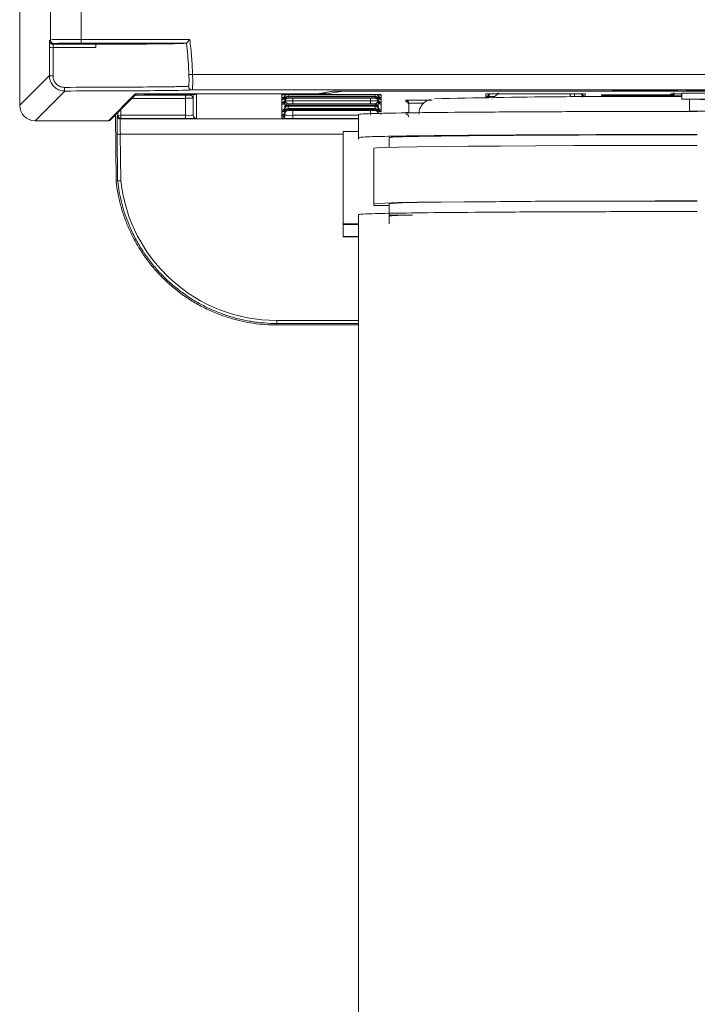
# Model space of a CAD drawing. Header units: millimetres. Extents: x 0 to 2100, y 0 to 1485.
# Tile 23 of 66: x 506 to 550, y 860 to 924. Entities that reach past the tile are written whole.
import ezdxf

# ---------------------------------------------------------------- set-up
doc = ezdxf.new("R2010")
doc.units = ezdxf.units.MM
doc.header["$LTSCALE"] = 5

msp = doc.modelspace()

# ---------------------------------------------------------------- linework, layer by layer
at = {"color": 7, "linetype": 'Continuous', "lineweight": 15}
for p, q in [((506.269, 949.824), (506.269, 918.122)), ((508.26, 922.38), (508.26, 924.982)), ((510.26, 924.967), (510.26, 922.395)), ((508.202, 922.322), (508.26, 922.38)), ((510.26, 922.395), (517.316, 922.395)), ((510.26, 922.155), (510.26, 922.395)), ((508.5, 922.14), (508.442, 922.082)), ((517.102, 922.155), (510.26, 922.155)), ((511.251, 922.131), (511.207, 922.086)), ((511.251, 922.131), (516.583, 922.131)), ((517.103, 922.155), (517.102, 922.155)), ((506.269, 918.122), (508.197, 920.051)), ((517.256, 920.114), (517.496, 920.122)), ((517.496, 920.122), (642.434, 920.122)), ((641.711, 919.122), (517.463, 919.122)), ((544.768, 919.11), (544.764, 919.038)), ((544.768, 919.11), (548.519, 919.11)), ((548.977, 919.107), (548.977, 919.107)), ((548.998, 919.105), (549.002, 919.038)), ((549.536, 919.038), (549.54, 919.105)), ((550.019, 919.11), (553.519, 919.11)), ((509.197, 919.051), (507.269, 917.123)), ((512.025, 917.123), (513.761, 918.859)), ((512.194, 917.193), (513.863, 918.862)), ((513.781, 918.86), (513.781, 918.86)), ((514.241, 918.864), (525.585, 918.864)), ((514.426, 918.858), (514.403, 918.835)), ((514.403, 918.835), (517.043, 918.835)), ((526.216, 918.858), (514.426, 918.858)), ((517.034, 918.576), (517.034, 918.776)), ((517.043, 917.473), (517.034, 918.576)), ((517.534, 918.581), (517.543, 917.477)), ((517.743, 918.829), (517.743, 917.279)), ((523.295, 918.779), (523.295, 918.829)), ((523.295, 918.779), (523.295, 918.779)), ((523.295, 918.621), (523.295, 918.779)), ((523.295, 918.62), (523.295, 918.621)), ((523.295, 918.536), (523.295, 918.62)), ((523.295, 918.535), (523.295, 918.536)), ((523.295, 918.488), (523.295, 918.535)), ((523.295, 918.487), (523.295, 918.488)), ((523.295, 918.32), (523.295, 918.487)), ((523.495, 918.817), (523.495, 918.733)), ((523.495, 918.686), (523.495, 918.684)), ((523.495, 918.684), (523.495, 918.517)), ((523.495, 918.47), (523.495, 918.468)), ((523.495, 918.468), (523.495, 918.384)), ((523.695, 918.665), (523.695, 918.581)), ((523.995, 918.835), (529.043, 918.835)), ((523.998, 918.715), (529.04, 918.715)), ((529.04, 918.665), (523.998, 918.665)), ((523.998, 918.581), (529.04, 918.581)), ((525.585, 918.864), (526.609, 919.034)), ((525.624, 918.867), (526.636, 919.035)), ((527.264, 919.032), (526.216, 918.858)), ((526.609, 919.034), (526.632, 919.035)), ((527.088, 919.038), (544.764, 919.038)), ((529.343, 918.581), (529.343, 918.665)), ((529.543, 918.733), (529.543, 918.817)), ((529.543, 918.684), (529.543, 918.686)), ((529.543, 918.517), (529.543, 918.684)), ((529.543, 918.468), (529.543, 918.47)), ((529.543, 918.384), (529.543, 918.468)), ((529.714, 918.831), (529.722, 918.83)), ((529.743, 918.829), (529.743, 918.779)), ((529.743, 918.779), (529.743, 918.779)), ((529.743, 918.779), (529.743, 918.621)), ((529.743, 918.621), (529.743, 918.62)), ((529.743, 918.62), (529.743, 918.536)), ((529.743, 918.536), (529.743, 918.535)), ((529.743, 918.535), (529.743, 918.488)), ((529.743, 918.488), (529.743, 918.487)), ((529.743, 918.487), (529.743, 918.32)), ((531.341, 918.358), (531.342, 918.45)), ((536.545, 918.693), (536.545, 918.864)), ((536.545, 918.692), (536.545, 918.693)), ((536.745, 918.817), (536.745, 918.733)), ((537.245, 918.87), (542.293, 918.87)), ((542.793, 918.817), (542.793, 918.819)), ((542.793, 918.733), (542.793, 918.817)), ((542.964, 918.866), (542.972, 918.865)), ((542.993, 918.864), (542.993, 918.693)), ((542.993, 918.693), (542.993, 918.692)), ((544.045, 918.793), (544.07, 918.795)), ((544.045, 918.767), (544.045, 918.793)), ((544.745, 918.799), (548.545, 918.799)), ((548.545, 918.76), (544.745, 918.76)), ((548.545, 918.799), (548.545, 918.864)), ((548.545, 918.693), (548.545, 918.76)), ((548.545, 918.692), (548.545, 918.693)), ((548.745, 918.817), (548.745, 918.736)), ((549.002, 919.038), (549.536, 919.038)), ((549.245, 918.87), (549.269, 918.87)), ((550.769, 918.921), (549.269, 918.921)), ((549.269, 918.521), (549.269, 918.921)), ((549.269, 918.521), (551.769, 918.486)), ((550.769, 918.521), (549.269, 918.521)), ((523.295, 918.319), (523.295, 918.32)), ((523.295, 918.272), (523.295, 918.319)), ((523.295, 918.271), (523.295, 918.272)), ((523.295, 918.187), (523.295, 918.271)), ((523.295, 918.186), (523.295, 918.187)), ((523.295, 917.818), (523.295, 918.186)), ((523.295, 917.818), (523.295, 917.818)), ((523.295, 917.733), (523.295, 917.818)), ((523.495, 918.016), (523.495, 918.015)), ((523.495, 918.015), (523.495, 917.93)), ((523.495, 917.883), (523.495, 917.882)), ((523.495, 917.882), (523.495, 917.714)), ((523.695, 918.212), (523.695, 918.127)), ((523.695, 918.079), (523.695, 917.911)), ((523.695, 917.863), (523.695, 917.778)), ((523.998, 918.211), (523.998, 918.411)), ((523.998, 918.411), (529.04, 918.411)), ((529.04, 918.211), (523.998, 918.211)), ((523.998, 918.128), (529.04, 918.128)), ((529.04, 918.078), (523.998, 918.078)), ((523.998, 917.912), (529.04, 917.912)), ((529.04, 917.862), (523.998, 917.862)), ((529.04, 918.211), (529.04, 918.411)), ((529.343, 918.127), (529.343, 918.212)), ((529.343, 917.911), (529.343, 918.079)), ((529.343, 917.778), (529.343, 917.863)), ((529.543, 918.015), (529.543, 918.016)), ((529.543, 917.93), (529.543, 918.015)), ((529.543, 917.882), (529.543, 917.883)), ((529.543, 917.714), (529.543, 917.882)), ((529.743, 918.32), (529.743, 918.319)), ((529.743, 918.319), (529.743, 918.272)), ((529.743, 918.272), (529.743, 918.271)), ((529.743, 918.271), (529.743, 918.187)), ((529.743, 918.187), (529.743, 918.186)), ((529.743, 918.186), (529.743, 917.818)), ((529.743, 917.818), (529.743, 917.733)), ((529.743, 917.818), (529.743, 917.818)), ((531.542, 918.251), (531.541, 918.16)), ((531.541, 918.16), (531.545, 917.632)), ((512.49, 917.489), (512.528, 913.224)), ((512.605, 917.435), (512.641, 917.471)), ((512.641, 917.471), (512.841, 917.473)), ((512.841, 917.273), (512.805, 917.237)), ((512.841, 917.473), (517.043, 917.473)), ((512.841, 917.473), (512.841, 917.273)), ((517.043, 917.273), (512.841, 917.273)), ((517.043, 917.473), (517.043, 917.273)), ((523.295, 917.732), (523.295, 917.733)), ((523.295, 917.685), (523.295, 917.732)), ((523.295, 917.684), (523.295, 917.685)), ((523.295, 917.517), (523.295, 917.684)), ((523.295, 917.517), (523.295, 917.517)), ((523.295, 917.469), (523.295, 917.517)), ((523.295, 917.468), (523.295, 917.469)), ((523.295, 917.384), (523.295, 917.468)), ((523.295, 917.383), (523.295, 917.384)), ((523.295, 917.279), (523.295, 917.383)), ((523.495, 917.667), (523.495, 917.666)), ((523.495, 917.666), (523.495, 917.581)), ((523.995, 917.273), (523.995, 917.473)), ((523.998, 917.779), (529.04, 917.779)), ((528.269, 917.534), (528.269, 917.334)), ((528.269, 917.334), (528.269, 916.034)), ((529.743, 917.733), (529.743, 917.732)), ((529.743, 917.732), (529.743, 917.685)), ((529.743, 917.685), (529.743, 917.684)), ((529.743, 917.517), (529.743, 917.517)), ((553.769, 917.744), (549.769, 917.744)), ((507.269, 917.123), (512.025, 917.123)), ((512.63, 913.221), (512.604, 916.256)), ((512.804, 916.254), (512.83, 913.23)), ((527.269, 910.421), (527.269, 916.421)), ((527.269, 916.421), (528.269, 916.421)), ((528.269, 915.921), (528.269, 916.034)), ((530.269, 915.39), (530.269, 916.034)), ((529.269, 911.734), (529.269, 915.334)), ((512.528, 913.224), (512.528, 913.224)), ((512.63, 913.221), (512.63, 913.221)), ((529.269, 911.621), (529.269, 911.734)), ((530.269, 911.621), (529.269, 911.621)), ((530.269, 911.034), (530.269, 911.734)), ((528.269, 911.034), (528.269, 792.539)), ((530.269, 910.421), (530.269, 911.034)), ((527.269, 910.421), (528.269, 910.421)), ((527.269, 910.386), (527.269, 910.421)), ((528.269, 910.386), (527.269, 910.386)), ((527.269, 909.618), (527.269, 910.386)), ((527.269, 909.618), (528.269, 909.618)), ((527.269, 909.583), (527.269, 909.618)), ((528.269, 909.583), (527.269, 909.583)), ((522.959, 904.16), (522.959, 903.963)), ((522.959, 903.963), (522.959, 903.864)), ((522.959, 903.864), (528.269, 903.864))]:
    msp.add_line(p, q, dxfattribs=at)
at = {"color": 8, "linetype": 'Continuous', "lineweight": 15}
for p, q in [((548.973, 919.107), (548.998, 919.105)), ((549.565, 919.107), (549.54, 919.105)), ((517.034, 918.576), (513.578, 918.576)), ((513.761, 918.859), (513.786, 918.861)), ((513.778, 918.776), (517.034, 918.776)), ((514.426, 918.864), (514.426, 918.858)), ((517.334, 918.779), (517.334, 918.834)), ((517.534, 918.833), (517.534, 918.581)), ((517.543, 917.477), (517.543, 918.833)), ((517.718, 918.831), (517.743, 918.829)), ((523.316, 918.83), (523.295, 918.829)), ((523.495, 918.733), (523.495, 918.686)), ((523.495, 918.517), (523.495, 918.47)), ((523.695, 918.864), (523.695, 918.714)), ((523.998, 918.665), (523.998, 918.715)), ((524, 918.581), (523.998, 918.411)), ((525.585, 918.864), (525.624, 918.867)), ((527.264, 919.038), (527.264, 919.032)), ((640.517, 919.032), (527.264, 919.032)), ((529.04, 918.411), (529.039, 918.581)), ((529.04, 918.665), (529.04, 918.715)), ((529.343, 918.714), (529.343, 918.835)), ((529.543, 918.686), (529.543, 918.733)), ((529.543, 918.47), (529.543, 918.517)), ((529.743, 918.829), (529.718, 918.831)), ((536.545, 918.864), (536.566, 918.865)), ((536.545, 918.626), (536.545, 918.692)), ((536.745, 918.89), (536.745, 918.819)), ((536.745, 918.691), (536.745, 918.744)), ((536.745, 918.733), (536.745, 918.691)), ((537.246, 918.87), (537.246, 918.795)), ((542.082, 918.687), (542.293, 918.687)), ((542.293, 918.687), (542.292, 918.87)), ((542.293, 918.668), (542.293, 918.687)), ((542.793, 918.819), (542.793, 918.89)), ((542.793, 918.744), (542.793, 918.691)), ((542.793, 918.729), (542.793, 918.733)), ((542.993, 918.864), (542.968, 918.866)), ((542.993, 918.692), (542.993, 918.671)), ((544.745, 918.76), (544.745, 918.799)), ((548.545, 918.864), (548.566, 918.865)), ((548.545, 918.76), (548.545, 918.799)), ((548.545, 918.683), (548.545, 918.692)), ((548.745, 918.89), (548.745, 918.819)), ((549.245, 918.731), (549.245, 918.87)), ((549.245, 918.731), (549.245, 918.683)), ((549.245, 918.731), (549.269, 918.731)), ((549.769, 918.514), (549.769, 917.744)), ((512.838, 917.836), (512.841, 917.473)), ((523.495, 918.384), (523.495, 918.016)), ((523.495, 917.93), (523.495, 917.883)), ((523.498, 918.415), (523.498, 918.418)), ((523.998, 918.078), (523.998, 918.128)), ((523.998, 917.862), (523.998, 917.912)), ((529.04, 918.078), (529.04, 918.128)), ((529.04, 917.862), (529.04, 917.912)), ((529.54, 918.418), (529.54, 918.415)), ((529.543, 918.016), (529.543, 918.384)), ((529.543, 917.883), (529.543, 917.93)), ((531.547, 917.632), (531.542, 918.251)), ((512.641, 917.471), (512.639, 917.638)), ((512.805, 917.237), (528.269, 917.237)), ((523.495, 917.714), (523.495, 917.667)), ((523.495, 917.477), (523.496, 917.599)), ((523.495, 917.581), (523.495, 917.477)), ((523.997, 917.779), (523.995, 917.473)), ((523.995, 917.473), (528.269, 917.473)), ((528.269, 917.273), (523.995, 917.273)), ((529.043, 917.473), (529.041, 917.779)), ((529.543, 917.667), (529.543, 917.714)), ((529.743, 917.517), (529.743, 917.507)), ((527.269, 916.254), (512.804, 916.254)), ((522.959, 904.16), (528.269, 904.16)), ((528.269, 903.963), (522.959, 903.963))]:
    msp.add_line(p, q, dxfattribs=at)
at = {"color": 8, "linetype": 'Continuous', "lineweight": 15, "flags": 128}
for points in [[(514.426, 918.858), (514.387, 918.861), (514.377, 918.864)], [(527.264, 919.032), (527.225, 919.036), (527.215, 919.038)], [(536.734, 918.628), (536.74, 918.652), (536.745, 918.691)], [(542.786, 918.869), (542.789, 918.856), (542.793, 918.817)], [(542.804, 918.67), (542.798, 918.695), (542.793, 918.734)], [(542.805, 918.67), (542.798, 918.694), (542.793, 918.733)], [(542.803, 918.67), (542.798, 918.69), (542.793, 918.729)], [(548.745, 918.736), (548.74, 918.697), (548.737, 918.683)]]:
    msp.add_lwpolyline(points, dxfattribs=at)
at = {"color": 7, "linetype": 'Continuous', "lineweight": 15, "flags": 128}
for points in [[(529.269, 915.334), (529.449, 915.358), (529.985, 915.382), (530.868, 915.404), (532.082, 915.426), (533.609, 915.446), (535.42, 915.464), (537.485, 915.48), (539.769, 915.493), (542.233, 915.504), (544.834, 915.511), (547.528, 915.516), (550.269, 915.518)], [(529.269, 911.734), (529.449, 911.758), (529.985, 911.782), (530.868, 911.805), (532.082, 911.826), (533.609, 911.846), (535.42, 911.864), (537.485, 911.88), (539.769, 911.893), (542.233, 911.904), (544.834, 911.911), (547.528, 911.916), (550.269, 911.918)], [(530.269, 911.734), (530.473, 911.759), (531.079, 911.784), (532.076, 911.807), (533.444, 911.829), (535.154, 911.849), (537.172, 911.866), (539.456, 911.881), (541.961, 911.893), (544.634, 911.902), (547.423, 911.907), (550.269, 911.909)], [(530.269, 910.987), (530.868, 911.002), (531.769, 911.018)]]:
    msp.add_lwpolyline(points, dxfattribs=at)
at = {"color": 7, "linetype": 'Continuous', "lineweight": 15}
for centre, radius, start, end in [((508.442, 922.322), 0.24, 180.00501, 225.10844), ((508.5, 922.38), 0.24, 180.00511, 269.99489), ((508.377, 922.469), 0.605, 252.75868, 275.34353), ((508.376, 921.802), 1.761, 264.17033, 271.85447), ((509.801, 919.232), 0.631, 174.76468, 196.67244), ((517.464, 919.362), 0.24, 180.38751, 269.7732), ((549.002, 919.278), 0.24, 224.89219, 270.00048), ((549.536, 919.278), 0.24, 269.99952, 315.10781), ((514.403, 919.035), 0.2, 239.02441, 269.99533), ((517.218, 898.778), 20.058, 88.50018, 90.49985), ((517.334, 918.579), 0.2, 0.5011, 90.00108), ((523.295, 918.821), 0.2, 269.99892, 359.4989), ((523.295, 918.82), 0.2, 269.99893, 359.16835), ((523.295, 918.735), 0.2, 269.99892, 359.4989), ((523.295, 918.736), 0.2, 269.99893, 359.16835), ((523.295, 918.688), 0.2, 269.99892, 359.4989), ((523.295, 918.687), 0.2, 269.99893, 359.16835), ((523.295, 918.519), 0.2, 269.99892, 359.4989), ((523.295, 918.52), 0.2, 269.99893, 359.16835), ((523.295, 918.472), 0.2, 269.99892, 359.4989), ((523.295, 918.471), 0.2, 269.99893, 359.16835), ((523.695, 918.73), 0.2, 138.07474, 179.16926), ((523.695, 918.514), 0.2, 89.99893, 179.16835), ((523.695, 918.465), 0.2, 89.99893, 179.16835), ((523.695, 918.381), 0.2, 89.99893, 179.16835), ((525.585, 919.104), 0.24, 270, 279.45407), ((529.343, 918.514), 0.2, 0.83165, 90.00107), ((529.343, 918.465), 0.2, 0.83165, 90.00107), ((529.343, 918.381), 0.2, 0.83165, 90.00107), ((529.343, 918.73), 0.2, 0.83064, 31.93546), ((529.743, 918.821), 0.2, 180.5011, 270.00108), ((529.743, 918.82), 0.2, 180.83165, 270.00107), ((529.743, 918.735), 0.2, 180.5011, 270.00108), ((529.743, 918.736), 0.2, 180.83165, 270.00107), ((529.743, 918.688), 0.2, 180.5011, 270.00108), ((529.743, 918.687), 0.2, 180.83165, 270.00107), ((529.743, 918.519), 0.2, 180.5011, 270.00108), ((529.743, 918.52), 0.2, 180.83165, 270.00107), ((529.743, 918.472), 0.2, 180.5011, 270.00108), ((529.743, 918.471), 0.2, 180.83165, 270.00107), ((531.342, 918.25), 0.2, 0.50111, 90.00103), ((545.485, 431.766), 486.932, 89.55759, 91.44613), ((536.545, 918.892), 0.2, 269.99892, 359.4989), ((536.545, 918.893), 0.2, 269.99893, 359.16835), ((536.945, 918.73), 0.2, 145.04303, 179.1693), ((542.593, 918.73), 0.2, 0.83075, 43.97712), ((542.993, 918.892), 0.2, 180.5011, 270.00108), ((542.993, 918.893), 0.2, 180.83165, 270.00107), ((548.545, 918.96), 0.2, 269.99893, 359.16835), ((548.545, 918.892), 0.2, 269.99892, 359.4989), ((548.545, 918.893), 0.2, 269.99893, 359.16835), ((548.545, 918.999), 0.2, 269.99995, 294.793), ((523.295, 918.387), 0.2, 269.99893, 359.16835), ((523.295, 918.386), 0.2, 269.99892, 359.4989), ((523.295, 918.018), 0.2, 269.99892, 359.4989), ((523.295, 918.018), 0.2, 269.99893, 359.16835), ((523.295, 917.932), 0.2, 269.99892, 359.4989), ((523.295, 917.933), 0.2, 269.99893, 359.16835), ((523.295, 917.885), 0.2, 269.99892, 359.4989), ((523.295, 917.884), 0.2, 269.99893, 359.16835), ((523.695, 918.012), 0.2, 89.99893, 179.16835), ((523.695, 917.927), 0.2, 89.99893, 179.16835), ((523.695, 917.879), 0.2, 89.99893, 179.16835), ((523.695, 917.711), 0.2, 89.99893, 179.16835), ((523.695, 917.663), 0.2, 89.99893, 179.16835), ((529.343, 918.012), 0.2, 0.83165, 90.00107), ((529.343, 917.927), 0.2, 0.83165, 90.00107), ((529.343, 917.879), 0.2, 0.83165, 90.00107), ((529.343, 917.711), 0.2, 0.83165, 90.00107), ((529.343, 917.663), 0.2, 0.83165, 90.00107), ((529.743, 918.387), 0.2, 180.83165, 270.00107), ((529.743, 918.386), 0.2, 180.5011, 270.00108), ((529.743, 918.018), 0.2, 180.5011, 270.00108), ((529.743, 918.018), 0.2, 180.83165, 270.00107), ((529.743, 917.932), 0.2, 180.5011, 270.00108), ((529.743, 917.933), 0.2, 180.83165, 270.00107), ((529.743, 917.885), 0.2, 180.5011, 270.00108), ((529.743, 917.884), 0.2, 180.83165, 270.00107), ((531.341, 918.158), 0.2, 0.50111, 90.00103), ((512.025, 917.363), 0.24, 270, 315), ((512.805, 917.437), 0.2, 180.50072, 269.99488), ((512.841, 917.473), 0.2, 180.50072, 269.99488), ((517.743, 917.479), 0.2, 180.5011, 270.00108), ((523.295, 917.717), 0.2, 269.99892, 359.4989), ((523.295, 917.717), 0.2, 269.99893, 359.16835), ((523.295, 917.669), 0.2, 269.99892, 359.4989), ((523.295, 917.668), 0.2, 269.99893, 359.16835), ((523.295, 917.583), 0.2, 269.99892, 359.4989), ((523.295, 917.584), 0.2, 269.99893, 359.16835), ((523.295, 917.479), 0.2, 269.99892, 359.4989), ((523.695, 917.578), 0.2, 89.99893, 179.16835), ((529.343, 917.578), 0.2, 0.83165, 90.00107), ((531.334, 917.355), 0.2, 0.50111, 90.00103), ((512.73, 919.18), 2.927, 267.53765, 271.45362), ((522.959, 914.35), 10.19, 186.31139, 270), ((531.667, 896.304), 14.694, 89.60286, 95.46)]:
    msp.add_arc(centre, radius, start, end, dxfattribs=at)
at = {"color": 8, "linetype": 'Continuous', "lineweight": 15}
for centre, radius, start, end in [((508.442, 922.322), 0.24, 225.10781, 269.99511), ((523.295, 918.979), 0.2, 269.99969, 324.57006), ((523.295, 918.979), 0.2, 269.99969, 324.71708), ((523.695, 918.681), 0.2, 114.42725, 179.16889), ((529.343, 918.681), 0.2, 0.83085, 50.88992), ((529.743, 918.979), 0.2, 227.81014, 270.00017), ((529.743, 918.979), 0.2, 228.02729, 270.00017), ((536.545, 918.821), 0.2, 283.55744, 359.49932), ((536.545, 918.82), 0.2, 284.0839, 359.16878), ((536.545, 918.735), 0.2, 327.45416, 359.4999), ((536.545, 918.736), 0.2, 327.31079, 359.16935), ((536.945, 918.815), 0.2, 156.50439, 179.16938), ((542.993, 918.821), 0.2, 180.50028, 228.8946), ((542.993, 918.82), 0.2, 180.83083, 228.71338), ((544.045, 918.967), 0.2, 269.99993, 301.69317), ((548.545, 918.821), 0.2, 316.42783, 359.4998), ((548.545, 918.82), 0.2, 316.59321, 359.16925), ((548.945, 918.815), 0.2, 156.50439, 179.16938), ((548.945, 918.733), 0.2, 145.44288, 179.1693), ((512.025, 917.363), 0.24, 269.99511, 314.99962)]:
    msp.add_arc(centre, radius, start, end, dxfattribs=at)
at = {"color": 7, "linetype": 'Continuous', "lineweight": 15}
for centre, major_axis, ratio, start_param, end_param in [((510.26, 922.38), (2, 0), 0.00768, 1.570796, 3.132866), ((510.26, 922.14), (1.76, 0), 0.008727, 1.570796, 3.132866), ((548.517, 919.105), (0.481, 0), 0.008723, 0.000457, 1.568514), ((550.021, 919.105), (0.481, 0), 0.008723, 1.573078, 3.141136), ((514.241, 918.859), (0.48, 0), 0.008727, 1.570796, 3.132866), ((517.034, 918.779), (0.3, 0), 0.008727, 4.712465, 6.283185), ((517.034, 918.579), (0.5, 0.002), 0.005236, 4.712416, 6.283137), ((523.998, 918.708), (0.7, 0), 0.008727, 1.570872, 2.019234), ((523.998, 918.671), (0.7, 0), 0.008727, 4.263952, 4.712313), ((523.998, 918.575), (0.7, 0), 0.008727, 1.570872, 2.019234), ((527.088, 919.034), (0.48, 0), 0.008727, 1.570796, 3.089233), ((529.04, 918.708), (0.7, 0), 0.008727, 1.122359, 1.57072), ((529.04, 918.671), (0.7, 0), 0.008727, 4.712465, 5.160826), ((529.04, 918.575), (0.7, 0), 0.008727, 1.122359, 1.57072), ((533.042, 918.45), (1.7, 0), 0.008727, 1.570872, 3.141517), ((536.57, 919.532), (0, -1), 0.999962, 0.359106, 0.925222), ((542.444, 919.032), (0, -0.5), 0.999962, 5.042313, 5.475385), ((542.293, 918.693), (0.5, -0.002), 0.012216, 4.712538, 6.283258), ((542.797, 918.329), (-0.003, 0.4), 0.000076, 0.008726, 0.619591), ((544.745, 918.793), (0.7, 0), 0.008727, 1.570872, 3.141593), ((544.745, 918.767), (0.7, 0), 0.008727, 3.141593, 4.712313), ((507.269, 918.123), (0.707, 0.707), 0.99996, 2.356233, 3.926953), ((523.998, 918.417), (0.5, 0.002), 0.012216, 3.14152, 4.71224), ((523.998, 918.217), (0.7, 0), 0.008727, 4.263952, 4.712313), ((523.998, 918.122), (0.7, 0), 0.008727, 1.570872, 2.019234), ((523.998, 918.084), (0.7, 0), 0.008727, 4.263952, 4.712313), ((523.998, 917.906), (0.7, 0), 0.008727, 1.570872, 2.019234), ((523.998, 917.868), (0.7, 0), 0.008727, 4.263952, 4.712313), ((529.04, 918.417), (0.5, -0.002), 0.012216, 4.712538, 6.283258), ((529.04, 918.217), (0.7, 0), 0.008727, 4.712465, 5.160826), ((529.04, 918.122), (0.7, 0), 0.008727, 1.122359, 1.57072), ((529.04, 918.084), (0.7, 0), 0.008727, 4.712465, 5.160826), ((529.04, 917.906), (0.7, 0), 0.008727, 1.122359, 1.57072), ((529.04, 917.868), (0.7, 0), 0.008727, 4.712465, 5.160826), ((512.615, 916.235), (-0.01, 1.2), 0.008802, 0.00865, 1.553267), ((512.815, 916.237), (-0.01, 1), 0.010562, 0.008617, 1.553233), ((517.043, 917.479), (0.5, -0.002), 0.012216, 4.712538, 6.283258), ((517.043, 917.279), (0.7, 0), 0.008727, 4.712465, 6.283185), ((523.995, 917.279), (0.7, 0), 0.008727, 3.141593, 4.712313), ((523.995, 917.479), (0.5, 0.002), 0.012216, 3.14152, 4.71224), ((523.998, 917.773), (0.7, 0), 0.008727, 1.570872, 2.019234), ((529.04, 917.773), (0.7, 0), 0.008727, 1.122359, 1.57072), ((514.745, 914.284), (8.284, 0.072), 0.130407, 4.440307, 4.453114)]:
    msp.add_ellipse(centre, major_axis=major_axis, ratio=ratio, start_param=start_param, end_param=end_param, dxfattribs=at)
at = {"color": 8, "linetype": 'Continuous', "lineweight": 15}
for centre, major_axis, ratio, start_param, end_param in [((526.216, 919.058), (0.38, -0.002), 0.526854, 3.912684, 4.715742), ((526.216, 919.058), (-0.016, 0.2), 0.897989, 2.119795, 3.053481), ((537.245, 918.693), (0.5, 0.002), 0.012216, 3.14152, 4.426316), ((533.042, 918.25), (1.5, -0.002), 0.00989, 1.937956, 3.141538), ((533.035, 917.647), (1.7, 0), 0.008727, 2.638531, 3.141517)]:
    msp.add_ellipse(centre, major_axis=major_axis, ratio=ratio, start_param=start_param, end_param=end_param, dxfattribs=at)
at = {"color": 7, "linetype": 'Continuous', "lineweight": 15}
for points, knots in [([(508.201, 922.28), (508.2, 922.278), (508.2, 922.261), (508.199, 922.182), (508.198, 922.051), (508.198, 921.945), (508.198, 921.891)], [0, 0, 0, 0, 0.048399, 0.365639, 0.682818, 1, 1, 1, 1]), ([(517.103, 922.155), (517.105, 922.158), (517.109, 922.163), (517.137, 922.194), (517.186, 922.249), (517.249, 922.32), (517.296, 922.372), (517.315, 922.394), (517.316, 922.395)], [0, 0, 0, 0, 0.153787, 0.306893, 0.518111, 0.795909, 0.992849, 1, 1, 1, 1]), ([(517.316, 922.395), (517.338, 922.207), (517.381, 921.829), (517.415, 921.451), (517.445, 921.073), (517.472, 920.693), (517.488, 920.313), (517.496, 920.122)], [0, 0, 0, 0, 0.24972, 0.499441, 0.499552, 0.749161, 1, 1, 1, 1]), ([(508.197, 920.051), (508.197, 920.358), (508.197, 920.972), (508.198, 921.585), (508.198, 921.891)], [0, 0, 0, 0, 0.499707, 1, 1, 1, 1]), ([(508.434, 921.867), (508.434, 921.707), (508.433, 921.101), (508.433, 920.492), (508.433, 920.042)], [0, 0, 0, 0, 0.262494, 1, 1, 1, 1]), ([(508.434, 921.867), (508.434, 921.893), (508.434, 921.946), (508.436, 922.014), (508.438, 922.061), (508.44, 922.08), (508.442, 922.082), (508.442, 922.082)], [0, 0, 0, 0, 0.230867, 0.461792, 0.692845, 0.924054, 1, 1, 1, 1]), ([(511.205, 921.871), (510.716, 921.87), (509.931, 921.868), (508.992, 921.867), (508.558, 921.867), (508.434, 921.867)], [0, 0, 0, 0, 0.539351, 0.867851, 1, 1, 1, 1]), ([(508.442, 922.082), (508.861, 922.082), (509.803, 922.083), (510.705, 922.085), (511.207, 922.086)], [0, 0, 0, 0, 0.444121, 1, 1, 1, 1]), ([(511.205, 922.084), (511.497, 922.085), (512.71, 922.09), (514.61, 922.102), (515.934, 922.117), (516.406, 922.127), (516.494, 922.129)], [0, 0, 0, 0, 0.124354, 0.517043, 0.909735, 1, 1, 1, 1]), ([(511.207, 922.086), (511.206, 922.083), (511.206, 922.077), (511.205, 922.03), (511.205, 921.964), (511.205, 921.905), (511.205, 921.875), (511.205, 921.871)], [0, 0, 0, 0, 0.250026, 0.500342, 0.741803, 0.968374, 1, 1, 1, 1]), ([(516.583, 922.131), (516.592, 922.131), (516.908, 922.139), (517.007, 922.147), (517.102, 922.155)], [0, 0, 0, 0, 0.029176, 1, 1, 1, 1]), ([(517.256, 920.114), (517.249, 920.273), (517.221, 920.955), (517.162, 921.636), (517.103, 922.155), (517.103, 922.155)], [0, 0, 0, 0, 0.234415, 0.999982, 1, 1, 1, 1]), ([(509.197, 919.051), (509.085, 919.062), (508.861, 919.084), (508.562, 919.255), (508.336, 919.507), (508.214, 919.788), (508.202, 919.975), (508.197, 920.051)], [0, 0, 0, 0, 0.214214, 0.428728, 0.64238, 0.855823, 1, 1, 1, 1]), ([(508.433, 920.042), (508.436, 919.986), (508.446, 919.845), (508.535, 919.634), (508.702, 919.443), (508.924, 919.314), (509.09, 919.298), (509.173, 919.289)], [0, 0, 0, 0, 0.145359, 0.360009, 0.573765, 0.787291, 1, 1, 1, 1]), ([(517.224, 919.36), (517.23, 919.364), (517.244, 919.375), (517.258, 919.465), (517.265, 919.635), (517.264, 919.861), (517.259, 920.029), (517.256, 920.114)], [0, 0, 0, 0, 0.13888, 0.35217, 0.566824, 0.783036, 1, 1, 1, 1]), ([(517.496, 920.122), (517.499, 920.01), (517.504, 919.786), (517.505, 919.487), (517.497, 919.261), (517.483, 919.141), (517.468, 919.128), (517.463, 919.122)], [0, 0, 0, 0, 0.215298, 0.430644, 0.645594, 0.860127, 1, 1, 1, 1]), ([(509.173, 919.289), (510.17, 919.291), (512.164, 919.295), (514.689, 919.311), (515.995, 919.327), (516.752, 919.341), (517.073, 919.35), (517.191, 919.358), (517.224, 919.36)], [0, 0, 0, 0, 0.247213, 0.494425, 0.741641, 0.780929, 0.938933, 1, 1, 1, 1]), ([(517.463, 919.122), (517.237, 919.113), (516.793, 919.095), (514.848, 919.072), (512.271, 919.056), (510.222, 919.053), (509.197, 919.051)], [0, 0, 0, 0, 0.257615, 0.505079, 0.752539, 1, 1, 1, 1]), ([(523.314, 918.83), (523.315, 918.83), (523.316, 918.831), (523.327, 918.831), (523.334, 918.831)], [0, 0, 0, 0, 0.397465, 1, 1, 1, 1]), ([(523.334, 918.831), (523.35, 918.831), (523.383, 918.832), (523.5, 918.834), (523.665, 918.835), (523.842, 918.835), (523.958, 918.835), (523.995, 918.835)], [0, 0, 0, 0, 0.179348, 0.382466, 0.610315, 0.875254, 1, 1, 1, 1]), ([(529.043, 918.835), (529.088, 918.835), (529.21, 918.835), (529.386, 918.835), (529.549, 918.833), (529.666, 918.832), (529.699, 918.831), (529.714, 918.831)], [0, 0, 0, 0, 0.144061, 0.399194, 0.594785, 0.814192, 1, 1, 1, 1]), ([(532.913, 918.501), (532.91, 918.5), (532.886, 918.495), (532.77, 918.453), (532.578, 918.344), (532.365, 918.135), (532.216, 917.849), (532.198, 917.636), (532.19, 917.539)], [0, 0, 0, 0, 0.01808, 0.162248, 0.331966, 0.550425, 0.794838, 1, 1, 1, 1]), ([(536.564, 918.865), (536.565, 918.865), (536.566, 918.865), (536.577, 918.866), (536.584, 918.866)], [0, 0, 0, 0, 0.3974647, 1, 1, 1, 1]), ([(536.584, 918.866), (536.6, 918.866), (536.633, 918.867), (536.75, 918.868), (536.915, 918.87), (537.092, 918.87), (537.208, 918.87), (537.245, 918.87)], [0, 0, 0, 0, 0.179348, 0.382466, 0.610315, 0.875254, 1, 1, 1, 1]), ([(542.293, 918.87), (542.338, 918.87), (542.46, 918.87), (542.636, 918.87), (542.799, 918.868), (542.916, 918.867), (542.949, 918.866), (542.964, 918.866)], [0, 0, 0, 0, 0.144061, 0.399194, 0.594785, 0.814192, 1, 1, 1, 1]), ([(548.564, 918.865), (548.565, 918.865), (548.566, 918.865), (548.577, 918.866), (548.584, 918.866)], [0, 0, 0, 0, 0.397465, 1, 1, 1, 1]), ([(548.584, 918.866), (548.6, 918.866), (548.633, 918.867), (548.75, 918.868), (548.915, 918.87), (549.092, 918.87), (549.208, 918.87), (549.245, 918.87)], [0, 0, 0, 0, 0.179348, 0.382466, 0.610315, 0.875254, 1, 1, 1, 1]), ([(548.745, 918.736), (548.746, 918.735), (548.75, 918.735), (548.794, 918.734), (548.883, 918.733), (549.001, 918.732), (549.125, 918.731), (549.213, 918.731), (549.245, 918.731)], [0, 0, 0, 0, 0.100993, 0.315482, 0.499944, 0.664383, 0.878882, 1, 1, 1, 1]), ([(523.495, 918.016), (523.495, 918.026), (523.495, 918.052), (523.496, 918.175), (523.497, 918.31), (523.498, 918.392), (523.498, 918.414), (523.498, 918.415)], [0, 0, 0, 0, 0.217183, 0.553026, 0.876986, 0.994449, 1, 1, 1, 1]), ([(523.498, 918.415), (523.498, 918.415), (523.498, 918.404), (523.505, 918.364), (523.556, 918.303), (523.639, 918.231), (523.679, 918.217), (523.695, 918.212)], [0, 0, 0, 0, 0.006601, 0.146171, 0.501239, 0.799231, 1, 1, 1, 1]), ([(529.343, 918.212), (529.359, 918.217), (529.399, 918.231), (529.482, 918.303), (529.533, 918.364), (529.54, 918.404), (529.54, 918.415), (529.54, 918.415)], [0, 0, 0, 0, 0.200769, 0.498761, 0.853829, 0.993399, 1, 1, 1, 1]), ([(529.54, 918.415), (529.54, 918.414), (529.54, 918.392), (529.541, 918.31), (529.542, 918.175), (529.543, 918.052), (529.543, 918.026), (529.543, 918.016)], [0, 0, 0, 0, 0.005551, 0.123014, 0.446974, 0.782817, 1, 1, 1, 1]), ([(550.269, 917.726), (548.76, 917.725), (545.645, 917.724), (541.065, 917.71), (536.764, 917.688), (533.048, 917.657), (530.284, 917.618), (528.574, 917.577), (528.369, 917.548), (528.269, 917.534)], [0, 0, 0, 0, 0.131017, 0.270531, 0.415795, 0.563268, 0.715883, 0.862537, 1, 1, 1, 1]), ([(528.269, 916.034), (528.359, 916.047), (528.546, 916.075), (530.097, 916.115), (532.653, 916.152), (536.249, 916.185), (540.624, 916.209), (545.414, 916.224), (548.686, 916.225), (550.269, 916.226)], [0, 0, 0, 0, 0.131017, 0.270531, 0.415795, 0.563268, 0.715883, 0.862537, 1, 1, 1, 1]), ([(530.269, 916.034), (530.343, 916.046), (530.492, 916.069), (531.679, 916.101), (533.526, 916.132), (536.027, 916.158), (539.073, 916.18), (542.549, 916.196), (546.33, 916.207), (548.954, 916.208), (550.269, 916.209)], [0, 0, 0, 0, 0.124826, 0.249998, 0.37452, 0.499768, 0.624376, 0.749435, 0.87446, 1, 1, 1, 1]), ([(512.528, 913.224), (512.544, 913.092), (512.591, 912.694), (512.716, 912.037), (512.923, 911.261), (513.189, 910.502), (513.515, 909.761), (513.901, 909.04), (514.353, 908.334), (514.873, 907.652), (515.462, 906.998), (516.113, 906.389), (516.811, 905.839), (517.548, 905.353), (518.321, 904.931), (519.136, 904.572), (519.937, 904.298), (520.709, 904.099), (521.447, 903.965), (522.198, 903.88), (522.705, 903.87), (522.959, 903.864)], [0, 0, 0, 0, 0.026075, 0.078253, 0.130738, 0.182916, 0.235401, 0.288846, 0.342621, 0.399268, 0.456309, 0.514591, 0.573301, 0.629941, 0.686975, 0.745249, 0.803952, 0.852335, 0.900963, 0.950352, 1, 1, 1, 1]), ([(512.83, 913.23), (512.827, 913.229), (512.813, 913.229), (512.788, 913.227), (512.756, 913.225), (512.726, 913.224), (512.698, 913.223), (512.675, 913.222), (512.655, 913.221), (512.641, 913.221), (512.632, 913.221), (512.631, 913.221), (512.63, 913.221)], [0, 0, 0, 0, 0.028478, 0.135936, 0.242531, 0.352209, 0.458676, 0.568221, 0.674624, 0.784108, 0.89051, 1, 1, 1, 1]), ([(522.959, 903.963), (522.825, 903.965), (522.425, 903.969), (521.892, 904.012), (521.361, 904.084), (520.833, 904.177), (520.181, 904.331), (519.41, 904.577), (518.652, 904.886), (517.905, 905.262), (517.178, 905.705), (516.474, 906.219), (515.808, 906.798), (515.195, 907.429), (514.642, 908.106), (514.147, 908.824), (513.71, 909.59), (513.361, 910.347), (513.089, 911.077), (512.885, 911.775), (512.726, 912.49), (512.662, 912.977), (512.63, 913.221)], [0, 0, 0, 0, 0.026349, 0.079076, 0.105582, 0.132129, 0.184856, 0.237899, 0.291934, 0.346309, 0.402979, 0.460042, 0.518346, 0.577078, 0.633754, 0.690824, 0.749135, 0.807874, 0.855315, 0.902986, 0.951371, 1, 1, 1, 1]), ([(528.269, 911.034), (528.359, 911.048), (528.546, 911.075), (530.097, 911.115), (532.653, 911.152), (536.249, 911.185), (540.624, 911.209), (545.414, 911.224), (548.686, 911.226), (550.269, 911.226)], [0, 0, 0, 0, 0.1310172, 0.2705307, 0.4157952, 0.5632682, 0.7158833, 0.8625371, 1, 1, 1, 1])]:
    msp.add_open_spline(points, degree=3, knots=knots, dxfattribs=at)
at = {"color": 8, "linetype": 'Continuous', "lineweight": 15}
for points, knots in [([(508.202, 922.322), (508.202, 922.321), (508.201, 922.319), (508.201, 922.296), (508.201, 922.28)], [0, 0, 0, 0, 0.2792974, 1, 1, 1, 1]), ([(523.295, 918.829), (523.295, 918.83), (523.296, 918.83), (523.324, 918.831), (523.334, 918.831)], [0, 0, 0, 0, 0.6360536, 1, 1, 1, 1]), ([(523.495, 918.686), (523.495, 918.692), (523.495, 918.699), (523.495, 918.731), (523.495, 918.735)], [0, 0, 0, 0, 0.886357, 1, 1, 1, 1]), ([(523.495, 918.47), (523.495, 918.477), (523.495, 918.487), (523.495, 918.525), (523.495, 918.534)], [0, 0, 0, 0, 0.761751, 1, 1, 1, 1]), ([(523.626, 918.702), (523.633, 918.696), (523.657, 918.675), (523.679, 918.67), (523.695, 918.665)], [0, 0, 0, 0, 0.26124, 1, 1, 1, 1]), ([(529.343, 918.665), (529.359, 918.67), (529.381, 918.675), (529.404, 918.695), (529.41, 918.7)], [0, 0, 0, 0, 0.755655, 1, 1, 1, 1]), ([(529.543, 918.735), (529.543, 918.731), (529.543, 918.699), (529.543, 918.692), (529.543, 918.686)], [0, 0, 0, 0, 0.111249, 1, 1, 1, 1]), ([(529.543, 918.519), (529.543, 918.515), (529.543, 918.483), (529.543, 918.476), (529.543, 918.47)], [0, 0, 0, 0, 0.113643, 1, 1, 1, 1]), ([(529.714, 918.831), (529.722, 918.83), (529.743, 918.83), (529.743, 918.829), (529.743, 918.829)], [0, 0, 0, 0, 0.36589, 1, 1, 1, 1]), ([(536.545, 918.864), (536.545, 918.864), (536.546, 918.865), (536.574, 918.866), (536.584, 918.866)], [0, 0, 0, 0, 0.636054, 1, 1, 1, 1]), ([(536.745, 918.819), (536.745, 918.827), (536.745, 918.838), (536.745, 918.882), (536.745, 918.895)], [0, 0, 0, 0, 0.6861088, 1, 1, 1, 1]), ([(542.793, 918.893), (542.793, 918.88), (542.793, 918.838), (542.793, 918.827), (542.793, 918.819)], [0, 0, 0, 0, 0.2990031, 1, 1, 1, 1]), ([(542.964, 918.866), (542.972, 918.865), (542.993, 918.865), (542.993, 918.864), (542.993, 918.864)], [0, 0, 0, 0, 0.3658904, 1, 1, 1, 1]), ([(548.545, 918.864), (548.545, 918.864), (548.546, 918.865), (548.574, 918.866), (548.584, 918.866)], [0, 0, 0, 0, 0.6360536, 1, 1, 1, 1]), ([(548.745, 918.819), (548.745, 918.827), (548.745, 918.838), (548.745, 918.882), (548.745, 918.895)], [0, 0, 0, 0, 0.686109, 1, 1, 1, 1]), ([(523.495, 917.883), (523.495, 917.889), (523.495, 917.897), (523.495, 917.928), (523.495, 917.932)], [0, 0, 0, 0, 0.888751, 1, 1, 1, 1]), ([(523.626, 918.115), (523.633, 918.109), (523.657, 918.088), (523.679, 918.083), (523.695, 918.079)], [0, 0, 0, 0, 0.26124, 1, 1, 1, 1]), ([(523.626, 917.899), (523.633, 917.893), (523.657, 917.872), (523.679, 917.867), (523.695, 917.863)], [0, 0, 0, 0, 0.26124, 1, 1, 1, 1]), ([(529.343, 918.079), (529.359, 918.083), (529.381, 918.088), (529.404, 918.109), (529.41, 918.114)], [0, 0, 0, 0, 0.7556546, 1, 1, 1, 1]), ([(529.343, 917.863), (529.359, 917.867), (529.381, 917.872), (529.404, 917.893), (529.41, 917.898)], [0, 0, 0, 0, 0.7556546, 1, 1, 1, 1]), ([(529.543, 917.932), (529.543, 917.929), (529.543, 917.897), (529.543, 917.889), (529.543, 917.883)], [0, 0, 0, 0, 0.113643, 1, 1, 1, 1]), ([(523.495, 917.667), (523.495, 917.673), (523.495, 917.681), (523.495, 917.712), (523.495, 917.716)], [0, 0, 0, 0, 0.888751, 1, 1, 1, 1]), ([(529.543, 917.716), (529.543, 917.713), (529.543, 917.681), (529.543, 917.673), (529.543, 917.667)], [0, 0, 0, 0, 0.113643, 1, 1, 1, 1])]:
    msp.add_open_spline(points, degree=3, knots=knots, dxfattribs=at)

doc.saveas('drawing.dxf')
